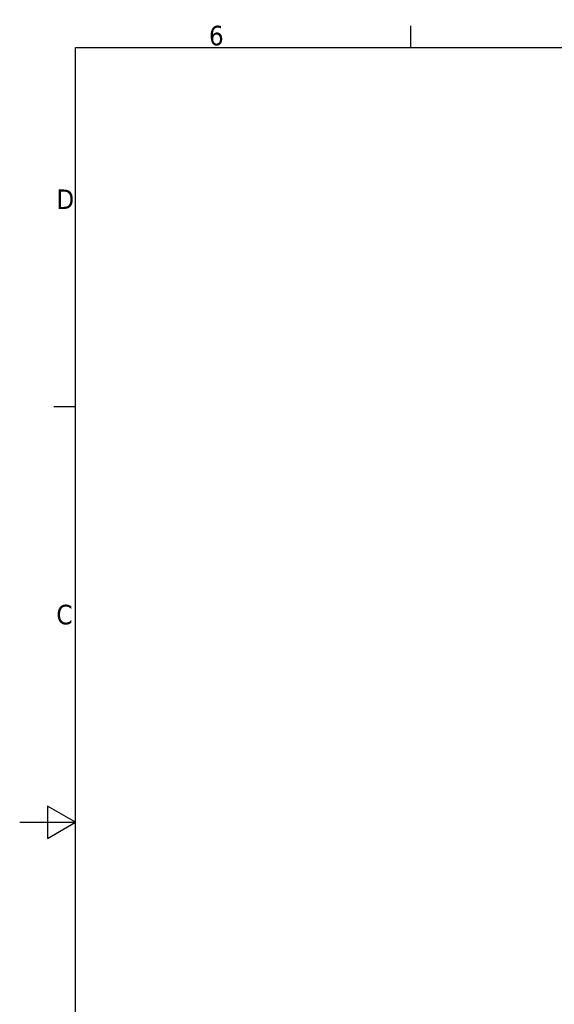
# Model space of a CAD drawing. Header units: millimetres. Extents: x 0 to 5040, y 0 to 3564.
# Tile 15 of 45: x 0 to 1148, y 1391 to 3504. Entities that reach past the tile are written whole.
import ezdxf

# ---------------------------------------------------------------- set-up
doc = ezdxf.new("R2010")
doc.units = ezdxf.units.MM
doc.header["$LTSCALE"] = 12
doc.layers.get('0').update_dxf_attribs({"lineweight": 25})
doc.layers.add('Geometria schizzo (ISO)', color=7, linetype='Continuous', lineweight=25)
doc.layers.add('Simbolo (ISO)', color=7, linetype='Continuous', lineweight=25)
doc.styles.add('Testo nota (ISO)', font='tahoma.ttf')

# ---------------------------------------------------------------- blocks, each defined once
blk = doc.blocks.new('Bordi Bordo di default')
at = {"layer": 'Geometria schizzo (ISO)'}
for p, q in [((70, 287), (70, 290.9)), ((10, 222.75), (6.1, 222.75))]:
    blk.add_line(p, q, dxfattribs=at)
at = {"layer": 'Geometria schizzo (ISO)', "flags": 128}
for points in [[(10, 10), (10, 287), (410, 287), (410, 10), (10, 10)], [(0, 148.5), (10, 148.5), (5, 151.39), (5, 145.61), (10, 148.5)]]:
    blk.add_lwpolyline(points, dxfattribs=at)
at = {"layer": 'Simbolo (ISO)', "char_height": 3.5, "attachment_point": 7, "style": 'Testo nota (ISO)'}
for s, insert in [('6', (33.88, 287.33)), ('D', (6.57, 258.13)), ('C', (6.56, 183.81))]:
    blk.add_mtext(s, dxfattribs=dict(at, insert=insert))

msp = doc.modelspace()

# ---------------------------------------------------------------- block references
at = {"xscale": 12, "yscale": 12, "zscale": 12}
msp.add_blockref('Bordi Bordo di default', (0, 0), dxfattribs=at)

doc.saveas('drawing.dxf')
